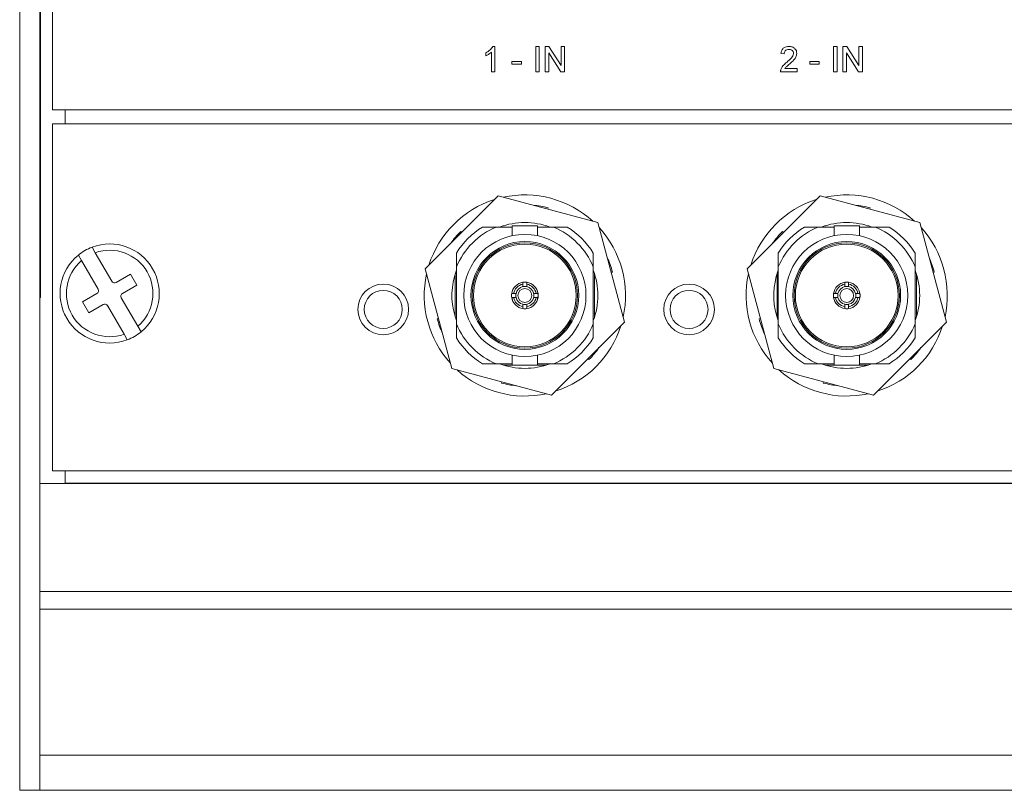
# Model space of a CAD drawing. Header units: millimetres. Extents: x 0 to 1118, y 0 to 864.
# Tile 98 of 256: x 219 to 238, y 428 to 443. Entities that reach past the tile are written whole.
import ezdxf

# ---------------------------------------------------------------- set-up
doc = ezdxf.new("R2010")
doc.units = ezdxf.units.MM

msp = doc.modelspace()

# ---------------------------------------------------------------- linework, layer by layer
at = {"color": 7, "linetype": 'Continuous', "lineweight": 15}
for p, q in [((218.977, 428.2), (218.977, 476.8)), ((219.377, 428.2), (219.377, 476.8)), ((219.627, 441.63), (219.627, 448.48)), ((219.389, 443.575), (219.389, 443.25)), ((219.389, 443.25), (219.389, 438.25)), ((228.17, 442.696), (228.17, 442.755)), ((228.285, 442.38), (228.285, 442.77)), ((228.308, 442.88), (228.35, 442.88)), ((228.35, 442.88), (228.35, 442.38)), ((229.157, 442.88), (229.228, 442.88)), ((229.157, 442.38), (229.157, 442.88)), ((229.228, 442.88), (229.228, 442.38)), ((229.343, 442.88), (229.418, 442.88)), ((229.343, 442.38), (229.343, 442.88)), ((229.653, 442.38), (229.414, 442.753)), ((229.414, 442.753), (229.414, 442.38)), ((229.418, 442.88), (229.657, 442.507)), ((229.657, 442.88), (229.728, 442.88)), ((229.657, 442.507), (229.657, 442.88)), ((229.728, 442.88), (229.728, 442.38)), ((234.058, 442.733), (233.994, 442.739)), ((235.032, 442.88), (235.103, 442.88)), ((235.032, 442.38), (235.032, 442.88)), ((235.103, 442.88), (235.103, 442.38)), ((235.218, 442.88), (235.293, 442.88)), ((235.218, 442.38), (235.218, 442.88)), ((235.528, 442.38), (235.289, 442.753)), ((235.289, 442.753), (235.289, 442.38)), ((235.293, 442.88), (235.532, 442.507)), ((235.532, 442.88), (235.603, 442.88)), ((235.532, 442.507), (235.532, 442.88)), ((235.603, 442.88), (235.603, 442.38)), ((228.689, 442.585), (228.875, 442.585)), ((228.689, 442.528), (228.689, 442.585)), ((228.875, 442.528), (228.689, 442.528)), ((228.875, 442.585), (228.875, 442.528)), ((234.564, 442.585), (234.75, 442.585)), ((234.564, 442.528), (234.564, 442.585)), ((234.75, 442.528), (234.564, 442.528)), ((234.75, 442.585), (234.75, 442.528)), ((228.35, 442.38), (228.285, 442.38)), ((229.228, 442.38), (229.157, 442.38)), ((229.414, 442.38), (229.343, 442.38)), ((229.728, 442.38), (229.653, 442.38)), ((234.314, 442.38), (233.987, 442.38)), ((234.07, 442.444), (234.314, 442.444)), ((234.314, 442.444), (234.314, 442.38)), ((235.103, 442.38), (235.032, 442.38)), ((235.289, 442.38), (235.218, 442.38)), ((235.603, 442.38), (235.528, 442.38)), ((219.627, 441.63), (255.877, 441.63)), ((219.627, 441.355), (219.627, 434.505)), ((219.627, 441.355), (255.877, 441.355)), ((228.416, 439.932), (226.977, 438.493)), ((230.382, 439.405), (228.416, 439.932)), ((234.766, 439.932), (233.327, 438.493)), ((236.732, 439.405), (234.766, 439.932)), ((229.406, 439.694), (229.399, 439.669)), ((235.756, 439.694), (235.749, 439.669)), ((230.909, 437.44), (230.382, 439.405)), ((237.259, 437.44), (236.732, 439.405)), ((227.678, 439.231), (227.697, 439.213)), ((228.108, 439.316), (228.381, 439.316)), ((228.381, 439.316), (228.693, 439.316)), ((228.534, 439.341), (228.52, 439.341)), ((228.693, 439.341), (228.693, 439.147)), ((229.193, 439.341), (228.693, 439.341)), ((229.193, 439.146), (229.193, 439.341)), ((229.193, 439.316), (229.506, 439.316)), ((229.366, 439.341), (229.352, 439.341)), ((229.506, 439.316), (229.778, 439.316)), ((234.028, 439.231), (234.047, 439.213)), ((234.458, 439.316), (234.731, 439.316)), ((234.731, 439.316), (235.043, 439.316)), ((234.884, 439.341), (234.87, 439.341)), ((235.043, 439.341), (235.043, 439.147)), ((235.543, 439.341), (235.043, 439.341)), ((235.543, 439.146), (235.543, 439.341)), ((235.543, 439.316), (235.856, 439.316)), ((235.716, 439.341), (235.702, 439.341)), ((235.856, 439.316), (236.128, 439.316)), ((220.468, 438.809), (220.405, 438.919)), ((220.134, 438.763), (220.197, 438.653)), ((220.197, 438.653), (220.523, 438.089)), ((220.793, 438.246), (220.468, 438.809)), ((227.593, 438.802), (227.593, 438.529)), ((230.293, 438.802), (230.293, 438.529)), ((233.943, 438.802), (233.943, 438.529)), ((236.643, 438.802), (236.643, 438.529)), ((226.977, 438.493), (227.504, 436.527)), ((227.553, 438.339), (227.593, 438.463)), ((227.593, 437.404), (227.593, 438.529)), ((230.293, 438.529), (230.293, 437.404)), ((230.671, 438.429), (230.645, 438.423)), ((233.327, 438.493), (233.854, 436.527)), ((233.903, 438.339), (233.943, 438.463)), ((233.943, 437.404), (233.943, 438.529)), ((236.643, 438.529), (236.643, 437.404)), ((237.021, 438.429), (236.995, 438.423)), ((219.389, 438.25), (219.389, 437.925)), ((221.16, 438.385), (220.879, 438.223)), ((221.285, 438.169), (221.16, 438.385)), ((227.568, 438.389), (227.568, 437.543)), ((230.318, 437.543), (230.318, 438.389)), ((233.918, 438.389), (233.918, 437.543)), ((236.668, 437.543), (236.668, 438.389)), ((221.004, 438.006), (221.285, 438.169)), ((228.906, 438.188), (228.906, 438.226)), ((228.906, 438.14), (228.906, 438.188)), ((228.981, 438.188), (228.981, 438.226)), ((228.981, 438.188), (228.981, 438.14)), ((229.206, 437.966), (229.19, 438.045)), ((235.256, 438.188), (235.256, 438.226)), ((235.256, 438.14), (235.256, 438.188)), ((235.331, 438.188), (235.331, 438.226)), ((235.331, 438.188), (235.331, 438.14)), ((235.556, 437.966), (235.54, 438.045)), ((219.377, 437.925), (219.389, 437.925)), ((220.5, 438.004), (220.218, 437.842)), ((220.218, 437.842), (220.343, 437.625)), ((221.306, 437.358), (220.981, 437.921)), ((228.721, 438.004), (228.683, 438.004)), ((228.721, 437.929), (228.683, 437.929)), ((228.721, 438.004), (228.77, 438.004)), ((228.77, 437.929), (228.721, 437.929)), ((229.117, 438.004), (229.165, 438.004)), ((229.165, 437.929), (229.117, 437.929)), ((229.165, 438.004), (229.203, 438.004)), ((229.165, 437.929), (229.203, 437.929)), ((229.192, 437.899), (229.206, 437.966)), ((235.071, 438.004), (235.033, 438.004)), ((235.071, 437.929), (235.033, 437.929)), ((235.071, 438.004), (235.12, 438.004)), ((235.12, 437.929), (235.071, 437.929)), ((235.467, 438.004), (235.515, 438.004)), ((235.515, 437.929), (235.467, 437.929)), ((235.515, 438.004), (235.553, 438.004)), ((235.515, 437.929), (235.553, 437.929)), ((235.545, 437.912), (235.556, 437.966)), ((220.343, 437.625), (220.625, 437.788)), ((220.71, 437.765), (221.035, 437.201)), ((228.906, 437.745), (228.906, 437.793)), ((228.906, 437.745), (228.906, 437.707)), ((228.981, 437.793), (228.981, 437.745)), ((228.981, 437.745), (228.981, 437.707)), ((235.256, 437.745), (235.256, 437.793)), ((235.256, 437.745), (235.256, 437.707)), ((235.331, 437.793), (235.331, 437.745)), ((235.331, 437.745), (235.331, 437.707)), ((227.215, 437.503), (227.241, 437.51)), ((233.565, 437.503), (233.591, 437.51)), ((221.37, 437.248), (221.306, 437.358)), ((227.593, 437.131), (227.593, 437.404)), ((229.47, 436.001), (230.909, 437.44)), ((230.293, 437.131), (230.293, 437.404)), ((233.943, 437.131), (233.943, 437.404)), ((235.82, 436.001), (237.259, 437.44)), ((236.643, 437.131), (236.643, 437.404)), ((221.035, 437.201), (221.099, 437.091)), ((228.693, 436.786), (228.693, 436.591)), ((229.193, 436.591), (229.193, 436.786)), ((230.208, 436.701), (230.189, 436.72)), ((235.043, 436.786), (235.043, 436.591)), ((235.543, 436.591), (235.543, 436.786)), ((236.558, 436.701), (236.539, 436.72)), ((227.504, 436.527), (229.47, 436.001)), ((228.108, 436.616), (228.381, 436.616)), ((228.693, 436.616), (228.381, 436.616)), ((228.52, 436.591), (228.693, 436.591)), ((228.693, 436.591), (229.193, 436.591)), ((229.506, 436.616), (229.193, 436.616)), ((229.193, 436.591), (229.366, 436.591)), ((229.778, 436.616), (229.506, 436.616)), ((233.854, 436.527), (235.82, 436.001)), ((234.458, 436.616), (234.731, 436.616)), ((235.043, 436.616), (234.731, 436.616)), ((234.87, 436.591), (235.043, 436.591)), ((235.043, 436.591), (235.543, 436.591)), ((235.856, 436.616), (235.543, 436.616)), ((235.543, 436.591), (235.716, 436.591)), ((236.128, 436.616), (235.856, 436.616)), ((228.48, 436.238), (228.487, 436.264)), ((234.83, 436.238), (234.837, 436.264)), ((219.627, 434.505), (255.877, 434.505)), ((219.377, 434.255), (292.627, 434.255)), ((292.127, 434.264), (219.877, 434.264)), ((292.627, 432.124), (219.377, 432.124)), ((292.627, 431.777), (219.377, 431.777)), ((292.627, 428.893), (219.377, 428.893)), ((219.377, 428.2), (218.977, 428.2)), ((292.627, 428.2), (219.377, 428.2))]:
    msp.add_line(p, q, dxfattribs=at)
at = {"color": 9, "linetype": 'Continuous', "lineweight": 15}
for p, q in [((219.389, 443.25), (219.377, 443.25)), ((219.877, 441.355), (219.877, 441.63)), ((219.389, 438.25), (219.377, 438.25)), ((219.877, 434.264), (219.877, 434.505))]:
    msp.add_line(p, q, dxfattribs=at)
at = {"color": 7, "linetype": 'Continuous', "lineweight": 15}
for centre, radius in [((228.943, 437.966), 1.206), ((228.943, 437.966), 1.064), ((228.943, 437.966), 1.039), ((235.293, 437.966), 1.206), ((235.293, 437.966), 1.064), ((235.293, 437.966), 1.039), ((228.943, 437.966), 1.013), ((235.293, 437.966), 1.013), ((226.149, 437.691), 0.5), ((226.149, 437.691), 0.375), ((228.943, 437.966), 0.136), ((232.182, 437.691), 0.5), ((232.182, 437.691), 0.375), ((235.293, 437.966), 0.136)]:
    msp.add_circle(centre, radius, dxfattribs=at)
for centre, radius, start, end in [((228.943, 437.966), 1.985, 107.6117, 162.3883), ((228.943, 437.966), 1.985, 47.6117, 102.3883), ((235.293, 437.966), 1.985, 107.6117, 162.3883), ((235.293, 437.966), 1.985, 47.6117, 102.3883), ((228.943, 437.966), 1.789, 75, 84.8405), ((235.293, 437.966), 1.789, 75, 84.8405), ((228.943, 437.966), 1.439, 69.7874, 110.2126), ((235.293, 437.966), 1.439, 69.7874, 110.2126), ((228.943, 437.966), 1.789, 135, 144.8405), ((228.943, 437.966), 1.463, 112.6199, 157.3801), ((228.943, 437.966), 1.588, 121.7455, 148.2545), ((228.943, 437.966), 1.463, 22.6199, 67.3801), ((228.943, 437.966), 1.587, 31.7455, 58.2545), ((228.943, 437.966), 1.985, 347.6117, 42.3883), ((235.293, 437.966), 1.789, 135, 144.8405), ((235.293, 437.966), 1.463, 112.6199, 157.3801), ((235.293, 437.966), 1.588, 121.7455, 148.2545), ((235.293, 437.966), 1.463, 22.6199, 67.3801), ((235.293, 437.966), 1.587, 31.7455, 58.2545), ((235.293, 437.966), 1.985, 347.6117, 42.3883), ((220.752, 438.005), 0.978, 110.802, 129.198), ((220.752, 438.005), 0.978, 309.198, 110.802), ((220.752, 438.005), 0.853, 310.5611, 109.4389), ((220.752, 438.005), 0.978, 129.198, 290.802), ((220.752, 438.005), 0.853, 130.5611, 289.4389), ((228.943, 437.966), 1.789, 15, 24.8405), ((235.293, 437.966), 1.789, 15, 24.8405), ((228.943, 437.966), 1.439, 339.7874, 20.2126), ((235.293, 437.966), 1.439, 339.7874, 20.2126), ((220.847, 438.277), 0.0625, 210, 300), ((228.943, 437.966), 1.985, 167.6117, 222.3883), ((228.943, 437.966), 1.439, 165, 200.2126), ((228.943, 437.966), 0.263, 81.7868, 98.2132), ((235.293, 437.966), 1.985, 167.6117, 222.3883), ((235.293, 437.966), 1.439, 165, 200.2126), ((235.293, 437.966), 0.263, 81.7868, 98.2132), ((220.469, 438.058), 0.0625, 300, 30), ((228.943, 437.966), 0.263, 98.2132, 171.7868), ((228.943, 437.966), 0.225, 99.5941, 170.4059), ((228.943, 437.966), 0.178, 102.1966, 167.8034), ((228.943, 437.966), 0.178, 77.8034, 102.1966), ((228.943, 437.966), 0.263, 8.2132, 81.7868), ((228.943, 437.966), 0.225, 9.5941, 80.4059), ((228.943, 437.966), 0.178, 12.1966, 77.8034), ((235.293, 437.966), 0.263, 98.2132, 171.7868), ((235.293, 437.966), 0.225, 99.5941, 170.4059), ((235.293, 437.966), 0.178, 102.1966, 167.8034), ((235.293, 437.966), 0.178, 77.8034, 102.1966), ((235.293, 437.966), 0.263, 8.2132, 81.7868), ((235.293, 437.966), 0.225, 9.5941, 80.4059), ((235.293, 437.966), 0.178, 12.1966, 77.8034), ((221.035, 437.952), 0.0625, 120, 210), ((228.943, 437.966), 0.263, 171.7868, 188.2132), ((228.943, 437.966), 0.263, 188.2132, 261.7868), ((228.943, 437.966), 0.225, 189.5941, 260.4059), ((228.943, 437.966), 0.178, 167.8034, 192.1966), ((228.943, 437.966), 0.178, 192.1966, 257.8034), ((228.943, 437.966), 0.225, 279.5941, 350.4059), ((228.943, 437.966), 0.178, 282.1966, 347.8034), ((228.943, 437.966), 0.263, 278.2132, 351.7868), ((228.943, 437.966), 0.177, 347.8034, 12.1966), ((228.943, 437.966), 0.263, 351.7868, 8.2132), ((235.293, 437.966), 0.262, 171.7868, 188.2132), ((235.293, 437.966), 0.262, 188.2132, 261.7868), ((235.293, 437.966), 0.225, 189.5941, 260.4059), ((235.293, 437.966), 0.178, 167.8034, 192.1966), ((235.293, 437.966), 0.178, 192.1966, 257.8034), ((235.293, 437.966), 0.263, 278.2132, 351.7868), ((235.293, 437.966), 0.225, 279.5941, 350.4059), ((235.293, 437.966), 0.178, 282.1966, 347.8034), ((235.293, 437.966), 0.178, 347.8034, 12.1966), ((235.293, 437.966), 0.263, 351.7868, 8.2132), ((220.656, 437.733), 0.0625, 30, 120), ((228.943, 437.966), 0.178, 257.8034, 282.1966), ((228.943, 437.966), 0.262, 261.7868, 278.2132), ((235.293, 437.966), 0.178, 257.8034, 282.1966), ((235.293, 437.966), 0.262, 261.7868, 278.2132), ((228.943, 437.966), 1.789, 195, 204.8405), ((235.293, 437.966), 1.789, 195, 204.8405), ((228.943, 437.966), 1.463, 202.6199, 247.3801), ((228.943, 437.966), 1.463, 292.6199, 337.3801), ((228.943, 437.966), 1.985, 287.6117, 342.3883), ((235.293, 437.966), 1.463, 202.6199, 247.3801), ((235.293, 437.966), 1.463, 292.6199, 337.3801), ((235.293, 437.966), 1.985, 287.6117, 342.3883), ((220.752, 438.005), 0.978, 290.802, 309.198), ((228.943, 437.966), 1.588, 211.7455, 238.2545), ((228.943, 437.966), 1.588, 301.7455, 328.2545), ((235.293, 437.966), 1.587, 211.7455, 238.2545), ((235.293, 437.966), 1.588, 301.7455, 328.2545), ((228.943, 437.966), 1.789, 315, 324.8405), ((235.293, 437.966), 1.789, 315, 324.8405), ((228.943, 437.966), 1.985, 227.6117, 282.3883), ((228.943, 437.966), 1.439, 249.7874, 290.2126), ((235.293, 437.966), 1.985, 227.6117, 282.3883), ((235.293, 437.966), 1.439, 249.7874, 290.2126), ((228.943, 437.966), 1.789, 255, 264.8405), ((235.293, 437.966), 1.789, 255, 264.8405)]:
    msp.add_arc(centre, radius, start, end, dxfattribs=at)
for points, knots in [([(228.17, 442.755), (228.201, 442.773), (228.257, 442.804), (228.293, 442.857), (228.308, 442.88)], [0, 0, 0, 0, 0.560427, 1, 1, 1, 1]), ([(228.285, 442.77), (228.266, 442.753), (228.23, 442.724), (228.188, 442.705), (228.17, 442.696)], [0, 0, 0, 0, 0.559686, 1, 1, 1, 1]), ([(233.994, 442.739), (233.997, 442.761), (234.005, 442.806), (234.048, 442.855), (234.101, 442.877), (234.136, 442.879), (234.154, 442.88)], [0, 0, 0, 0, 0.280235, 0.558893, 0.779132, 1, 1, 1, 1]), ([(234.153, 442.822), (234.139, 442.821), (234.111, 442.819), (234.078, 442.797), (234.06, 442.765), (234.059, 442.744), (234.058, 442.733)], [0, 0, 0, 0, 0.28041, 0.559489, 0.779375, 1, 1, 1, 1]), ([(234.109, 442.567), (234.141, 442.594), (234.186, 442.633), (234.235, 442.692), (234.241, 442.725), (234.244, 442.742)], [0, 0, 0, 0, 0.561313, 0.781386, 1, 1, 1, 1]), ([(234.244, 442.742), (234.242, 442.754), (234.239, 442.78), (234.213, 442.807), (234.183, 442.821), (234.163, 442.822), (234.153, 442.822)], [0, 0, 0, 0, 0.27908, 0.558612, 0.779043, 1, 1, 1, 1]), ([(234.154, 442.88), (234.176, 442.879), (234.219, 442.876), (234.271, 442.841), (234.303, 442.793), (234.306, 442.759), (234.308, 442.742)], [0, 0, 0, 0, 0.280482, 0.559644, 0.779749, 1, 1, 1, 1]), ([(234.308, 442.742), (234.304, 442.718), (234.298, 442.67), (234.244, 442.601), (234.198, 442.561), (234.169, 442.537)], [0, 0, 0, 0, 0.278741, 0.558834, 1, 1, 1, 1]), ([(233.994, 442.425), (234.003, 442.444), (234.016, 442.476), (234.048, 442.513), (234.078, 442.541), (234.099, 442.559), (234.109, 442.567)], [0, 0, 0, 0, 0.3394111, 0.559525, 0.7797523, 1, 1, 1, 1]), ([(234.169, 442.537), (234.157, 442.527), (234.138, 442.511), (234.11, 442.488), (234.088, 442.468), (234.076, 442.452), (234.07, 442.444)], [0, 0, 0, 0, 0.340038, 0.560063, 0.78009, 1, 1, 1, 1]), ([(233.987, 442.38), (233.988, 442.389), (233.988, 442.404), (233.992, 442.418), (233.994, 442.425)], [0, 0, 0, 0, 0.559956, 1, 1, 1, 1]), ([(228.694, 438.034), (228.687, 438.011), (228.673, 437.963), (228.688, 437.914), (228.696, 437.888)], [0, 0, 0, 0, 0.46249, 1, 1, 1, 1]), ([(235.044, 438.034), (235.037, 438.011), (235.023, 437.963), (235.038, 437.914), (235.046, 437.888)], [0, 0, 0, 0, 0.46249, 1, 1, 1, 1])]:
    msp.add_open_spline(points, degree=3, knots=knots, dxfattribs=at)

doc.saveas('drawing.dxf')
